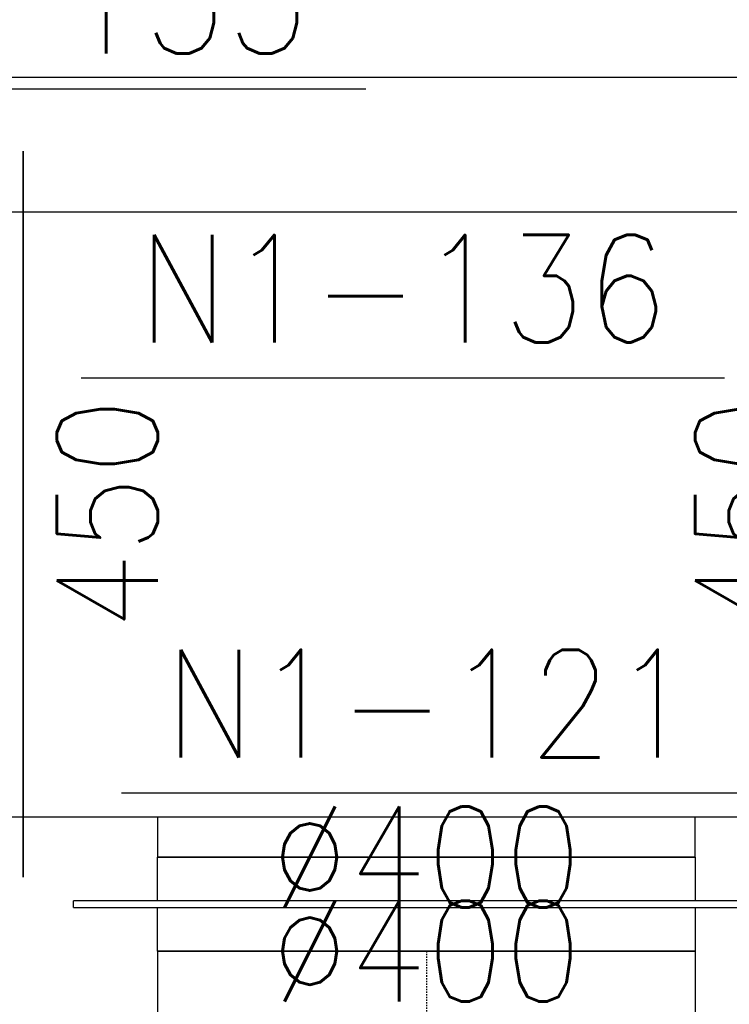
# Model space of a CAD drawing. Header units: millimetres. Extents: x -56303 to -45239, y -20463 to -4540.
# Tile 197 of 256: x -51812 to -51759, y -11659 to -11586. Entities that reach past the tile are written whole.
import ezdxf

# ---------------------------------------------------------------- set-up
doc = ezdxf.new("R2010")
doc.units = ezdxf.units.MM
doc.linetypes.add('DASHDOT', pattern=[1, 0.5, -0.25, 0, -0.25])
for name, color, linetype in [('_HVAC_podkład', 8, 'Continuous'), ('FLUID-N1', 7, 'Continuous'), ('FLUID-N1-75-DIM', 7, 'Continuous'), ('FLUID-N1-80-NUM', 7, 'Continuous'), ('FLUID-N1-SYM', 7, 'Continuous')]:
    doc.layers.add(name, color=color, linetype=linetype)
doc.styles.add('OPIS1', font='ROMANS.SHX', dxfattribs={"width": 0.9})

# ---------------------------------------------------------------- blocks, each defined once
blk = doc.blocks.new('*U576')
at = {"color": 132, "linetype": 'Continuous', "lineweight": -2}
for p, q in [((-97.5, -270), (-97.5, 270)), ((97.5, 270), (97.5, -270))]:
    blk.add_line(p, q, dxfattribs=at)
at = {"color": 0, "linetype": 'ByBlock', "lineweight": -2}
for p, q in [((-97.5, 225), (97.5, 225)), ((-97.5, -225), (97.5, -225))]:
    blk.add_line(p, q, dxfattribs=at)
blk = doc.blocks.new('*U588')
at = {"color": 132, "linetype": 'Continuous', "lineweight": -2}
for p, q in [((-300, -270), (-300, 270)), ((300, 270), (300, -270)), ((200, -255), (-200, -255))]:
    blk.add_line(p, q, dxfattribs=at)
at = {"color": 0, "linetype": 'ByBlock', "lineweight": -2}
for p, q in [((-300, 225), (300, 225)), ((-300, -225), (300, -225)), ((-200, -225), (-200, -255)), ((200, -255), (200, -225))]:
    blk.add_line(p, q, dxfattribs=at)
blk = doc.blocks.new('*U589')
at = {"color": 0, "linetype": 'ByBlock', "lineweight": -2}
for p, q in [((-2.5, 262.5), (2.5, 262.5)), ((-2.5, 262.5), (-2.5, -262.5)), ((2.5, -262.5), (2.5, 262.5)), ((-35, 200), (-2.5, 200)), ((2.5, 200), (35, 200)), ((-2.5, -200), (-35, -200)), ((35, -200), (2.5, -200)), ((2.5, -262.5), (-2.5, -262.5))]:
    blk.add_line(p, q, dxfattribs=at)
at = {"color": 132, "linetype": 'Continuous', "lineweight": -2}
for p, q in [((-35, -200), (-35, 200)), ((35, 200), (35, -200))]:
    blk.add_line(p, q, dxfattribs=at)
blk = doc.blocks.new('*U590')
at = {"color": 132, "linetype": 'Continuous', "lineweight": -2}
for p, q in [((-50, -200), (-50, 200)), ((50, 200), (50, -200))]:
    blk.add_line(p, q, dxfattribs=at)
at = {"color": 0, "linetype": 'ByBlock', "lineweight": -2}
for p, q in [((-50, 200), (50, 200)), ((-50, -200), (50, -200))]:
    blk.add_line(p, q, dxfattribs=at)
at = {"layer": 'FLUID-N1-SYM', "color": 7, "linetype": 'DASHDOT'}
blk.add_line((-50, 0), (50, 0), dxfattribs=at)

msp = doc.modelspace()

# ---------------------------------------------------------------- linework, layer by layer
at = {"layer": '_HVAC_podkład'}
msp.add_lwpolyline([(-53403.444, -11589.857), (-50438.444, -11589.857)], dxfattribs=at)
at = {"layer": 'FLUID-N1-80-NUM', "color": 3}
for p, q in [((-51785.964, -11590.749), (-51833.85, -11590.749)), ((-51759.249, -11612.243), (-51807.134, -11612.243)), ((-51758.3, -11643.11), (-51804.129, -11643.11))]:
    msp.add_line(p, q, dxfattribs=at)

# ---------------------------------------------------------------- block references
at = {"layer": 'FLUID-N1', "color": 132, "linetype": 'Continuous', "zscale": 0.1}
for name, p, xscale, yscale in [('*U576', (-51821.194, -11622.357), 0.1, 0.1), ('*U588', (-51781.444, -11622.357), 0.1000000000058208, 0.09999999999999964)]:
    msp.add_blockref(name, p, dxfattribs=dict(at, xscale=xscale, yscale=yscale))
for name, p, xscale, yscale, rotation in [('*U589', (-51781.444, -11651.357), 0.1000000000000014, 0.1000000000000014, 270), ('*U590', (-51781.444, -11659.857), 0.1, 0.1, 269.9999999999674)]:
    msp.add_blockref(name, p, dxfattribs=dict(at, xscale=xscale, yscale=yscale, rotation=rotation))

# ---------------------------------------------------------------- texts
at = {"layer": 'FLUID-N1-75-DIM', "color": 61, "char_height": 7.5, "attachment_point": 5, "rotation": 90, "style": 'OPIS1'}
for insert in [(-51811.444, -11622.357), (-51811.444, -11622.357), (-51811.444, -11622.357), (-51751.444, -11622.357)]:
    msp.add_mtext('450\\P450', dxfattribs=dict(at, insert=insert))
at = {"layer": 'FLUID-N1-75-DIM', "color": 61, "char_height": 7.5, "attachment_point": 5, "style": 'OPIS1'}
for insert in [(-51781.444, -11647.857), (-51781.444, -11654.857)]:
    msp.add_mtext('∅400\\P', dxfattribs=dict(at, insert=insert))
at = {"layer": 'FLUID-N1-80-NUM', "color": 6, "char_height": 8, "attachment_point": 5, "style": 'OPIS1'}
for s, insert in [('N1-133\\P ', (-51809.907, -11590.749)), ('N1-136\\P ', (-51783.191, -11612.243)), ('N1-121\\P ', (-51781.215, -11643.11))]:
    msp.add_mtext(s, dxfattribs=dict(at, insert=insert))

doc.saveas('drawing.dxf')
